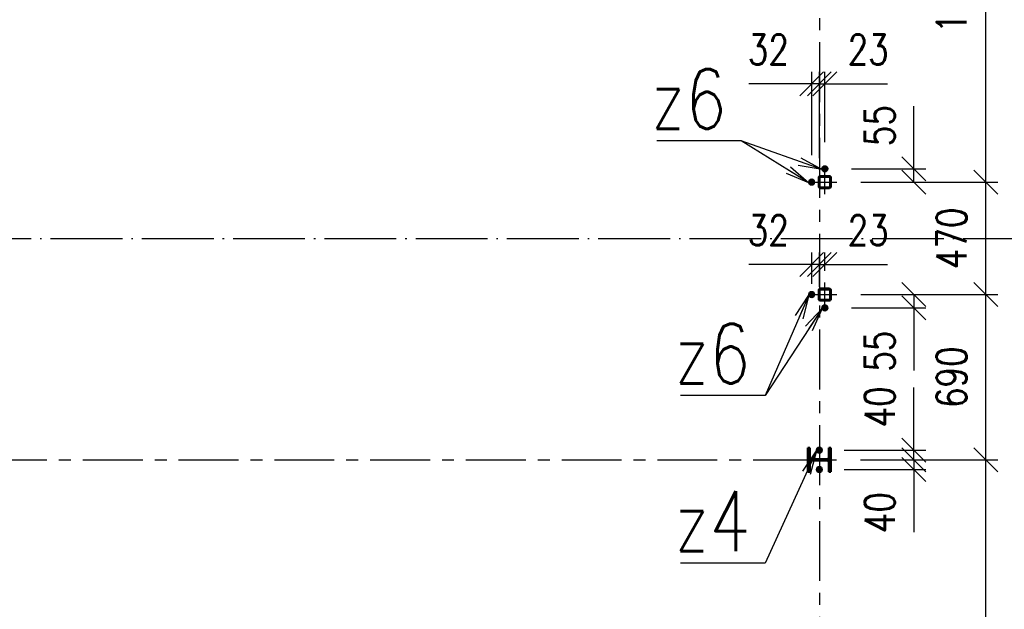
# Paper-space layout 'Layout1' of a CAD drawing. Extents: x -2 to 935, y -36 to 422.
# Tile 18 of 63: x 166 to 248, y 288 to 337. Entities that reach past the tile are written whole.
import ezdxf

# ---------------------------------------------------------------- set-up
doc = ezdxf.new("R2010")
doc.units = 0
for name, pattern in [('ACAD_ISO02W100', [15, 12, -3]), ('ACAD_ISO04W100', [30.5, 24, -3, 0.5, -3]), ('HP_01_CER_B', [8, 5, -1, 1, -1])]:
    doc.linetypes.add(name, pattern=pattern)
doc.layers.get('0').update_dxf_attribs({"linetype": 'CONTINUOUS'})
doc.layers.get('DEFPOINTS').update_dxf_attribs({"color": 132, "linetype": 'CONTINUOUS'})
for name, color, linetype, lineweight in [('SS_KOTVY', 2, 'CONTINUOUS', 35), ('SS_KOTY', 3, 'CONTINUOUS', 25), ('SS_OSY_025', 7, 'HP_01_CER_B', 25), ('SS_POPIS_PROFILU', 13, 'CONTINUOUS', 25), ('SS_SLOUPY', 143, 'CONTINUOUS', 50), ('SS_SRAFY', 8, 'CONTINUOUS', 18), ('SS_ZTUŽENÍ', 81, 'CONTINUOUS', 50)]:
    doc.layers.add(name, color=color, linetype=linetype, lineweight=lineweight)
doc.styles.add('ROMANS', font='romans.shx', dxfattribs={"width": 0.8})
doc.styles.add('romans.shx', font='romans.shx', dxfattribs={"height": 5})
doc.dimstyles.new('A-1_(2.5)_50AS', dxfattribs={"dimtxt": 2.5, "dimasz": 2, "dimexe": 1, "dimexo": 2, "dimgap": 0, "dimtad": 0, "dimdec": 1, "dimlfac": 50, "dimrnd": 1, "dimtxsty": 'ROMANS', "dimblk1": 'OBLIQUE', "dimblk2": 'OBLIQUE', "dimsah": 1, "dimcen": 2, "dimclrd": 256, "dimclre": 256, "dimclrt": 256, "dimadec": 1, "dimazin": 2, "dimtfac": 0.714286, "dimtdec": 1, "dimtmove": 0, "dimatfit": 3, "dimldrblk": 'OPEN', "dimfxl": 1, "dimtvp": 1.142857, "dimtfill": 1, "dimtolj": 1, "dimlwd": -1, "dimlwe": -1, "dimarcsym": 0})
pattern_1 = [(45, (134.72772, 245.660837), (-0.04490128, 0.04490128), [])]

# ---------------------------------------------------------------- blocks, each defined once
blk = doc.blocks.new('0KRIZ(Z)')
at = {"color": 0, "linetype": 'ByBlock', "ltscale": 0.5}
for p, q in [((0, -0.5), (0, 0.5)), ((-0.5, 0), (0.5, 0)), ((0, 0), (0, 0, 1))]:
    blk.add_line(p, q, dxfattribs=at)
blk = doc.blocks.new('_Oblique')
at = {"color": 0, "linetype": 'ByBlock', "lineweight": -2}
blk.add_line((-0.5, -0.5), (0.5, 0.5), dxfattribs=at)
blk = doc.blocks.new('*D56')
at = {"layer": 'DEFPOINTS', "color": 0, "transparency": 16777216}
for p in [(233.008, 301.361, 0.65), (240.833, 301.361), (234.374, 300.561)]:
    blk.add_point(p, dxfattribs=at)
at = {"layer": 'SS_KOTY', "transparency": 16777216}
for p, q in [((240.833, 301.361), (240.833, 306.599)), ((235.008, 301.361), (241.833, 301.361)), ((240.833, 300.561), (240.833, 301.361)), ((236.374, 300.561), (241.833, 300.561))]:
    blk.add_line(p, q, dxfattribs=at)
at = {"layer": 'SS_KOTY', "transparency": 16777216, "xscale": 2, "yscale": 2, "zscale": 2}
for p, rotation in [((240.833, 301.361), 90), ((240.833, 300.561), 270)]:
    blk.add_blockref('_Oblique', p, dxfattribs=dict(at, rotation=rotation))
at = {"layer": 'SS_KOTY', "transparency": 16777216, "insert": (237.976, 304.98), "char_height": 2.5, "attachment_point": 5, "rotation": 90, "style": 'ROMANS', "bg_fill": 3, "box_fill_scale": 1.1, "bg_fill_color": 256, "bg_fill_true_color": 13158600, "bg_fill_transparency": 0}
blk.add_mtext('\\A1;40', dxfattribs=at)
blk = doc.blocks.new('_OPEN')
at = {"color": 0, "linetype": 'ByBlock'}
for p, q in [((-1, 0.167), (0, 0)), ((0, 0), (-1, -0.167)), ((0, 0), (-1, 0))]:
    blk.add_line(p, q, dxfattribs=at)
blk = doc.blocks.new('*D55')
at = {"layer": 'DEFPOINTS', "color": 0, "transparency": 16777216}
for p in [(234.374, 300.561), (233.008, 299.761, 0.8), (240.833, 299.761)]:
    blk.add_point(p, dxfattribs=at)
at = {"layer": 'SS_KOTY', "transparency": 16777216}
for p, q in [((236.374, 300.561), (241.833, 300.561)), ((240.833, 300.561), (240.833, 299.761)), ((235.008, 299.761), (241.833, 299.761)), ((240.833, 299.761), (240.833, 294.523))]:
    blk.add_line(p, q, dxfattribs=at)
at = {"layer": 'SS_KOTY', "transparency": 16777216, "xscale": 2, "yscale": 2, "zscale": 2}
for p, rotation in [((240.833, 300.561), 90), ((240.833, 299.761), 270)]:
    blk.add_blockref('_Oblique', p, dxfattribs=dict(at, rotation=rotation))
at = {"layer": 'SS_KOTY', "transparency": 16777216, "insert": (237.976, 296.142), "char_height": 2.5, "attachment_point": 5, "rotation": 90, "style": 'ROMANS', "bg_fill": 3, "box_fill_scale": 1.1, "bg_fill_color": 256, "bg_fill_true_color": 13158600, "bg_fill_transparency": 0}
blk.add_mtext('\\A1;40', dxfattribs=at)
blk = doc.blocks.new('*D59')
at = {"layer": 'DEFPOINTS', "color": 0, "transparency": 16777216}
for p in [(234.388, 314.361), (233.628, 313.261, 0.55), (240.833, 313.261)]:
    blk.add_point(p, dxfattribs=at)
at = {"layer": 'SS_KOTY', "transparency": 16777216}
for p, q in [((236.388, 314.361), (241.833, 314.361)), ((240.833, 314.361), (240.833, 313.261)), ((235.628, 313.261), (241.833, 313.261)), ((240.833, 313.261), (240.833, 308.023))]:
    blk.add_line(p, q, dxfattribs=at)
at = {"layer": 'SS_KOTY', "transparency": 16777216, "xscale": 2, "yscale": 2, "zscale": 2}
for p, rotation in [((240.833, 314.361), 90), ((240.833, 313.261), 270)]:
    blk.add_blockref('_Oblique', p, dxfattribs=dict(at, rotation=rotation))
at = {"layer": 'SS_KOTY', "transparency": 16777216, "insert": (237.976, 309.642), "char_height": 2.5, "attachment_point": 5, "rotation": 90, "style": 'ROMANS', "bg_fill": 3, "box_fill_scale": 1.1, "bg_fill_color": 256, "bg_fill_true_color": 13158600, "bg_fill_transparency": 0}
blk.add_mtext('\\A1;55', dxfattribs=at)
blk = doc.blocks.new('*D60')
at = {"layer": 'DEFPOINTS', "color": 0, "transparency": 16777216}
for p in [(233.628, 324.861, 0.7), (240.833, 324.861), (234.388, 323.761)]:
    blk.add_point(p, dxfattribs=at)
at = {"layer": 'SS_KOTY', "transparency": 16777216}
for p, q in [((240.833, 324.861), (240.833, 330.099)), ((235.628, 324.861), (241.833, 324.861)), ((240.833, 323.761), (240.833, 324.861)), ((236.388, 323.761), (241.833, 323.761))]:
    blk.add_line(p, q, dxfattribs=at)
at = {"layer": 'SS_KOTY', "transparency": 16777216, "xscale": 2, "yscale": 2, "zscale": 2}
for p, rotation in [((240.833, 324.861), 90), ((240.833, 323.761), 270)]:
    blk.add_blockref('_Oblique', p, dxfattribs=dict(at, rotation=rotation))
at = {"layer": 'SS_KOTY', "transparency": 16777216, "insert": (237.976, 328.48), "char_height": 2.5, "attachment_point": 5, "rotation": 90, "style": 'ROMANS', "bg_fill": 3, "box_fill_scale": 1.1, "bg_fill_color": 256, "bg_fill_true_color": 13158600, "bg_fill_transparency": 0}
blk.add_mtext('\\A1;55', dxfattribs=at)
blk = doc.blocks.new('*D61')
at = {"layer": 'DEFPOINTS', "color": 0, "transparency": 16777216}
for p in [(234.374, 300.561), (246.833, 300.561), (234.534, 245.661)]:
    blk.add_point(p, dxfattribs=at)
at = {"layer": 'SS_KOTY', "transparency": 16777216}
for p, q in [((236.374, 300.561), (247.833, 300.561)), ((246.833, 245.661), (246.833, 300.561)), ((236.534, 245.661), (247.833, 245.661))]:
    blk.add_line(p, q, dxfattribs=at)
at = {"layer": 'SS_KOTY', "transparency": 16777216, "xscale": 2, "yscale": 2, "zscale": 2}
for p, rotation in [((246.833, 300.561), 90), ((246.833, 245.661), 270)]:
    blk.add_blockref('_Oblique', p, dxfattribs=dict(at, rotation=rotation))
at = {"layer": 'SS_KOTY', "transparency": 16777216, "insert": (243.976, 273.111), "char_height": 2.5, "attachment_point": 5, "rotation": 90, "style": 'ROMANS', "bg_fill": 3, "box_fill_scale": 1.1, "bg_fill_color": 256, "bg_fill_true_color": 13158600, "bg_fill_transparency": 0}
blk.add_mtext('\\A1;2745', dxfattribs=at)
blk = doc.blocks.new('*D62')
at = {"layer": 'DEFPOINTS', "color": 0, "transparency": 16777216}
for p in [(234.388, 314.361), (246.833, 314.361), (234.374, 300.561)]:
    blk.add_point(p, dxfattribs=at)
at = {"layer": 'SS_KOTY', "transparency": 16777216}
for p, q in [((236.388, 314.361), (247.833, 314.361)), ((246.833, 300.561), (246.833, 314.361)), ((236.374, 300.561), (247.833, 300.561))]:
    blk.add_line(p, q, dxfattribs=at)
at = {"layer": 'SS_KOTY', "transparency": 16777216, "xscale": 2, "yscale": 2, "zscale": 2}
for p, rotation in [((246.833, 314.361), 90), ((246.833, 300.561), 270)]:
    blk.add_blockref('_Oblique', p, dxfattribs=dict(at, rotation=rotation))
at = {"layer": 'SS_KOTY', "transparency": 16777216, "insert": (243.976, 307.461), "char_height": 2.5, "attachment_point": 5, "rotation": 90, "style": 'ROMANS', "bg_fill": 3, "box_fill_scale": 1.1, "bg_fill_color": 256, "bg_fill_true_color": 13158600, "bg_fill_transparency": 0}
blk.add_mtext('\\A1;690', dxfattribs=at)
blk = doc.blocks.new('*D63')
at = {"layer": 'DEFPOINTS', "color": 0, "transparency": 16777216}
for p in [(234.388, 323.761), (246.833, 323.761), (234.388, 314.361)]:
    blk.add_point(p, dxfattribs=at)
at = {"layer": 'SS_KOTY', "transparency": 16777216}
for p, q in [((236.388, 323.761), (247.833, 323.761)), ((246.833, 314.361), (246.833, 323.761)), ((236.388, 314.361), (247.833, 314.361))]:
    blk.add_line(p, q, dxfattribs=at)
at = {"layer": 'SS_KOTY', "transparency": 16777216, "xscale": 2, "yscale": 2, "zscale": 2}
for p, rotation in [((246.833, 323.761), 90), ((246.833, 314.361), 270)]:
    blk.add_blockref('_Oblique', p, dxfattribs=dict(at, rotation=rotation))
at = {"layer": 'SS_KOTY', "transparency": 16777216, "insert": (243.976, 319.061), "char_height": 2.5, "attachment_point": 5, "rotation": 90, "style": 'ROMANS', "bg_fill": 3, "box_fill_scale": 1.1, "bg_fill_color": 256, "bg_fill_true_color": 13158600, "bg_fill_transparency": 0}
blk.add_mtext('\\A1;470', dxfattribs=at)
blk = doc.blocks.new('*D64')
at = {"layer": 'DEFPOINTS', "color": 0, "transparency": 16777216}
for p in [(234.374, 355.461), (246.833, 355.461), (234.388, 323.761)]:
    blk.add_point(p, dxfattribs=at)
at = {"layer": 'SS_KOTY', "transparency": 16777216}
for p, q in [((236.374, 355.461), (247.833, 355.461)), ((246.833, 323.761), (246.833, 355.461)), ((236.388, 323.761), (247.833, 323.761))]:
    blk.add_line(p, q, dxfattribs=at)
at = {"layer": 'SS_KOTY', "transparency": 16777216, "xscale": 2, "yscale": 2, "zscale": 2}
for p, rotation in [((246.833, 355.461), 90), ((246.833, 323.761), 270)]:
    blk.add_blockref('_Oblique', p, dxfattribs=dict(at, rotation=rotation))
at = {"layer": 'SS_KOTY', "transparency": 16777216, "insert": (243.976, 339.611), "char_height": 2.5, "attachment_point": 5, "rotation": 90, "style": 'ROMANS', "bg_fill": 3, "box_fill_scale": 1.1, "bg_fill_color": 256, "bg_fill_true_color": 13158600, "bg_fill_transparency": 0}
blk.add_mtext('\\A1;1585', dxfattribs=at)
blk = doc.blocks.new('*D82')
at = {"layer": 'DEFPOINTS', "color": 0, "transparency": 16777216}
for p in [(233.388, 331.978), (233.388, 325.101, 0.55), (232.928, 323.761, -1)]:
    blk.add_point(p, dxfattribs=at)
at = {"layer": 'SS_KOTY', "transparency": 16777216}
for p, q in [((232.928, 325.761), (232.928, 332.978)), ((233.388, 327.101), (233.388, 332.978)), ((232.928, 331.978), (233.388, 331.978)), ((233.388, 331.978), (238.626, 331.978))]:
    blk.add_line(p, q, dxfattribs=at)
at = {"layer": 'SS_KOTY', "transparency": 16777216, "xscale": 2, "yscale": 2, "zscale": 2, "rotation": 180}
blk.add_blockref('_Oblique', (232.928, 331.978), dxfattribs=at)
at = {"layer": 'SS_KOTY', "transparency": 16777216, "xscale": 2, "yscale": 2, "zscale": 2}
blk.add_blockref('_Oblique', (233.388, 331.978), dxfattribs=at)
at = {"layer": 'SS_KOTY', "transparency": 16777216, "insert": (237.007, 334.835), "char_height": 2.5, "attachment_point": 5, "style": 'ROMANS', "bg_fill": 3, "box_fill_scale": 1.1, "bg_fill_color": 256, "bg_fill_true_color": 13158600, "bg_fill_transparency": 0}
blk.add_mtext('\\A1;23', dxfattribs=at)
blk = doc.blocks.new('*D83')
at = {"layer": 'DEFPOINTS', "color": 0, "transparency": 16777216}
for p in [(232.288, 331.978), (232.288, 324.001, 0.7), (232.928, 323.761, -1)]:
    blk.add_point(p, dxfattribs=at)
at = {"layer": 'SS_KOTY', "transparency": 16777216}
for p, q in [((232.288, 326.001), (232.288, 332.978)), ((232.928, 325.761), (232.928, 332.978)), ((232.288, 331.978), (227.05, 331.978)), ((232.928, 331.978), (232.288, 331.978))]:
    blk.add_line(p, q, dxfattribs=at)
at = {"layer": 'SS_KOTY', "transparency": 16777216, "xscale": 2, "yscale": 2, "zscale": 2, "rotation": 180}
blk.add_blockref('_Oblique', (232.288, 331.978), dxfattribs=at)
at = {"layer": 'SS_KOTY', "transparency": 16777216, "xscale": 2, "yscale": 2, "zscale": 2}
blk.add_blockref('_Oblique', (232.928, 331.978), dxfattribs=at)
at = {"layer": 'SS_KOTY', "transparency": 16777216, "insert": (228.669, 334.835), "char_height": 2.5, "attachment_point": 5, "style": 'ROMANS', "bg_fill": 3, "box_fill_scale": 1.1, "bg_fill_color": 256, "bg_fill_true_color": 13158600, "bg_fill_transparency": 0}
blk.add_mtext('\\A1;32', dxfattribs=at)
blk = doc.blocks.new('*D84')
at = {"layer": 'DEFPOINTS', "color": 0, "transparency": 16777216}
for p in [(233.388, 316.881), (233.388, 314.361, 0.55), (232.928, 313.021, -1)]:
    blk.add_point(p, dxfattribs=at)
at = {"layer": 'SS_KOTY', "transparency": 16777216}
for p, q in [((232.928, 315.021), (232.928, 317.881)), ((233.388, 316.361), (233.388, 317.881)), ((232.928, 316.881), (233.388, 316.881)), ((233.388, 316.881), (238.626, 316.881))]:
    blk.add_line(p, q, dxfattribs=at)
at = {"layer": 'SS_KOTY', "transparency": 16777216, "xscale": 2, "yscale": 2, "zscale": 2, "rotation": 180}
blk.add_blockref('_Oblique', (232.928, 316.881), dxfattribs=at)
at = {"layer": 'SS_KOTY', "transparency": 16777216, "xscale": 2, "yscale": 2, "zscale": 2}
blk.add_blockref('_Oblique', (233.388, 316.881), dxfattribs=at)
at = {"layer": 'SS_KOTY', "transparency": 16777216, "insert": (237.007, 319.738), "char_height": 2.5, "attachment_point": 5, "style": 'ROMANS', "bg_fill": 3, "box_fill_scale": 1.1, "bg_fill_color": 256, "bg_fill_true_color": 13158600, "bg_fill_transparency": 0}
blk.add_mtext('\\A1;23', dxfattribs=at)
blk = doc.blocks.new('*D85')
at = {"layer": 'DEFPOINTS', "color": 0, "transparency": 16777216}
for p in [(232.288, 316.881), (232.288, 313.261, 0.7), (232.928, 313.021, -1)]:
    blk.add_point(p, dxfattribs=at)
at = {"layer": 'SS_KOTY', "transparency": 16777216}
for p, q in [((232.288, 315.261), (232.288, 317.881)), ((232.928, 315.021), (232.928, 317.881)), ((232.288, 316.881), (227.05, 316.881)), ((232.928, 316.881), (232.288, 316.881))]:
    blk.add_line(p, q, dxfattribs=at)
at = {"layer": 'SS_KOTY', "transparency": 16777216, "xscale": 2, "yscale": 2, "zscale": 2, "rotation": 180}
blk.add_blockref('_Oblique', (232.288, 316.881), dxfattribs=at)
at = {"layer": 'SS_KOTY', "transparency": 16777216, "xscale": 2, "yscale": 2, "zscale": 2}
blk.add_blockref('_Oblique', (232.928, 316.881), dxfattribs=at)
at = {"layer": 'SS_KOTY', "transparency": 16777216, "insert": (228.669, 319.738), "char_height": 2.5, "attachment_point": 5, "style": 'ROMANS', "bg_fill": 3, "box_fill_scale": 1.1, "bg_fill_color": 256, "bg_fill_true_color": 13158600, "bg_fill_transparency": 0}
blk.add_mtext('\\A1;32', dxfattribs=at)

psp = doc.layouts.get("Layout1")

# ---------------------------------------------------------------- linework, layer by layer
at = {"layer": 'SS_OSY_025'}
for p, q in [((232.9277, 359.4492, -1), (232.9277, 242.8839, -1)), ((131.4048, 300.5608), (234.3736, 300.5608))]:
    psp.add_line(p, q, dxfattribs=at)
at = {"layer": 'SS_SLOUPY', "color": 1, "linetype": 'Continuous', "ltscale": 0.25}
for p, q in [((232.1277, 301.5608), (231.9677, 301.5608)), ((231.9677, 301.5608), (231.9677, 299.5608)), ((232.1277, 300.8508), (232.1277, 301.5608)), ((232.1277, 299.5608), (232.1277, 300.2708)), ((231.9677, 299.5608), (232.1277, 299.5608))]:
    psp.add_line(p, q, dxfattribs=at)
at = {"layer": 'SS_SLOUPY', "color": 1, "linetype": 'Continuous', "ltscale": 0.25, "extrusion": (2.36848e-15, 9.81055e-16, -1)}
psp.add_arc((-232.3677, 300.8508), 0.24, 270, 0, dxfattribs=at)
at = {"layer": 'SS_SLOUPY', "color": 1, "linetype": 'Continuous', "ltscale": 0.25, "extrusion": (2.36848e-15, -9.81055e-16, -1)}
psp.add_arc((-232.3677, 300.2708), 0.24, 0, 90, dxfattribs=at)

# ---------------------------------------------------------------- block references
at = {"layer": 'SS_OSY_025', "xscale": 2, "yscale": 2, "zscale": 2}
for p in [(233.3877, 323.7608), (233.3877, 314.3608)]:
    psp.add_blockref('0KRIZ(Z)', p, dxfattribs=at)

# ---------------------------------------------------------------- texts
at = {"layer": 'SS_POPIS_PROFILU', "color": 4, "style": 'romans.shx', "width": 0.8}
for s, p in [('z6', (218.8287, 328.204)), ('z6', (218.8287, 328.204)), ('z6', (220.8188, 306.9292)), ('z6', (220.8188, 306.9292)), ('z4', (220.8188, 292.9375))]:
    psp.add_text(s, height=5, dxfattribs=at).set_placement(p)

# ---------------------------------------------------------------- next in the draw order: dimensions: what is measured, and where the dimension line sits
at = {"layer": 'SS_KOTY'}
for base, p1, p2, picture, middle in [((240.8331, 324.8608), (234.3877, 323.7608), (233.6277, 324.8608, 0.7), '*D60', (237.9759, 328.4799)), ((240.8331, 313.2608), (234.3877, 314.3608), (233.6277, 313.2608, 0.55), '*D59', (237.9759, 309.6418)), ((240.8331, 301.3608), (234.3736, 300.5608), (233.0077, 301.3608, 0.65), '*D56', (237.9759, 304.9799))]:
    dim = psp.add_linear_dim(base=base, p1=p1, p2=p2, angle=90, dimstyle='A-1_(2.5)_50AS', dxfattribs=at)
    dim.commit()
    dim.dimension.update_dxf_attribs({"geometry": picture, "text_midpoint": middle})

# ---------------------------------------------------------------- next in the draw order: linework, layer by layer
at = {"layer": 'SS_ZTUŽENÍ', "color": 1, "linetype": 'Continuous', "ltscale": 0.25}
for p, q in [((233.7677, 323.3208), (233.0077, 323.3208)), ((233.7677, 323.2608), (233.0077, 323.2608))]:
    psp.add_line(p, q, dxfattribs=at)

# ---------------------------------------------------------------- next in the draw order: dimensions: what is measured, and where the dimension line sits
at = {"layer": 'SS_KOTY'}
dim = psp.add_linear_dim(base=(240.8331, 299.7608), p1=(234.3736, 300.5608), p2=(233.0077, 299.7608, 0.8), angle=90, dimstyle='A-1_(2.5)_50AS', dxfattribs=at)
dim.commit()
dim.dimension.update_dxf_attribs({"geometry": '*D55', "text_midpoint": (237.9759, 296.1418)})

# ---------------------------------------------------------------- next in the draw order: hatches: boundary and pattern name
at = {"layer": 'SS_SRAFY'}
h = psp.add_hatch(dxfattribs=at)
h.set_pattern_fill('ANSI31', color=5, scale=0.02, style=0)
h.set_pattern_definition(pattern_1)
h.paths.add_polyline_path([(232.1277, 301.5608), (231.9677, 301.5608), (231.9677, 299.5608), (232.1277, 299.5608), (232.1277, 300.2708, -0.4142136), (232.3677, 300.5108), (233.4877, 300.5108, -0.4142136), (233.7277, 300.2708), (233.7277, 299.5608), (233.8877, 299.5608), (233.8877, 301.5608), (233.7277, 301.5608), (233.7277, 300.8508, -0.4142136), (233.4877, 300.6108), (232.3677, 300.6108, -0.4142136), (232.1277, 300.8508)], flags=0)

# ---------------------------------------------------------------- next in the draw order: linework, layer by layer
at = {"layer": 'SS_KOTVY', "color": 7, "linetype": 'ACAD_ISO04W100', "ltscale": 0.25}
for p, q in [((232.6877, 301.3608), (233.1677, 301.3608)), ((232.8077, 301.3608), (233.0477, 301.3608)), ((232.9277, 301.6008), (232.9277, 301.1208)), ((232.9277, 301.4808), (232.9277, 301.2408)), ((232.9277, 301.3608), (232.9277, 301.3608)), ((232.6877, 299.7608), (233.1677, 299.7608)), ((232.8077, 299.7608), (233.0477, 299.7608)), ((232.9277, 300.0008), (232.9277, 299.5208)), ((232.9277, 299.8808), (232.9277, 299.6408)), ((232.9277, 299.7608), (232.9277, 299.7608))]:
    psp.add_line(p, q, dxfattribs=at)
at = {"layer": 'SS_KOTVY', "color": 1, "linetype": 'Continuous', "ltscale": 0.25}
for p, q in [((232.8182, 301.5505), (232.7087, 301.3608)), ((232.7087, 301.3608), (232.8182, 301.1712)), ((233.0372, 301.5505), (232.8182, 301.5505)), ((232.8182, 301.1712), (233.0372, 301.1712)), ((233.1467, 301.3608), (233.0372, 301.5505)), ((233.0372, 301.1712), (233.1467, 301.3608)), ((232.8182, 299.9505), (232.7087, 299.7608)), ((232.7087, 299.7608), (232.8182, 299.5712)), ((233.0372, 299.9505), (232.8182, 299.9505)), ((232.8182, 299.5712), (233.0372, 299.5712)), ((233.1467, 299.7608), (233.0372, 299.9505)), ((233.0372, 299.5712), (233.1467, 299.7608))]:
    psp.add_line(p, q, dxfattribs=at)
for centre, radius in [((232.9277, 301.3608), 0.24), ((232.9277, 301.3608), 0.12), ((232.9277, 299.7608), 0.24), ((232.9277, 299.7608), 0.12)]:
    psp.add_circle(centre, radius, dxfattribs=at)
at = {"layer": 'SS_POPIS_PROFILU', "color": 0, "linetype": 'ByBlock'}
for p, q in [((231.5565, 299.6257), (232.6946, 301.3037)), ((232.6946, 301.3037), (231.8593, 299.4865)), ((232.6946, 301.3037), (232.1622, 299.3473))]:
    psp.add_line(p, q, dxfattribs=at)
at = {"layer": 'SS_POPIS_PROFILU', "color": 13}
psp.add_lwpolyline([(232.6946, 301.3037), (228.3894, 291.9375), (221.3418, 291.9375)], dxfattribs=at)
at = {"layer": 'SS_SLOUPY', "color": 1, "linetype": 'Continuous', "ltscale": 0.25}
for p, q in [((233.8877, 301.5608), (233.7277, 301.5608)), ((233.7277, 301.5608), (233.7277, 300.8508)), ((233.8877, 301.5608), (233.8877, 299.5608)), ((233.4877, 300.6108), (232.3677, 300.6108)), ((232.3677, 300.5108), (233.4877, 300.5108)), ((233.7277, 300.2708), (233.7277, 299.5608)), ((233.7277, 299.5608), (233.8877, 299.5608))]:
    psp.add_line(p, q, dxfattribs=at)
at = {"layer": 'SS_SLOUPY', "color": 7, "linetype": 'ACAD_ISO04W100', "ltscale": 0.25}
psp.add_line((232.9277, 300.5608), (232.9277, 300.5608), dxfattribs=at)
at = {"layer": 'SS_SLOUPY', "color": 3, "linetype": 'ACAD_ISO02W100', "ltscale": 0.25}
for centre in [(232.9277, 301.3608), (232.9277, 299.7608)]:
    psp.add_circle(centre, 0.14, dxfattribs=at)
at = {"layer": 'SS_SLOUPY', "color": 1, "linetype": 'Continuous', "ltscale": 0.25, "extrusion": (-9.81055e-16, 2.36848e-15, -1)}
psp.add_arc((-233.4877, 300.8508), 0.24, 180, 270, dxfattribs=at)
at = {"layer": 'SS_SLOUPY', "color": 1, "linetype": 'Continuous', "ltscale": 0.25, "extrusion": (-9.81055e-16, -2.36848e-15, -1)}
psp.add_arc((-233.4877, 300.2708), 0.24, 90, 180, dxfattribs=at)

# ---------------------------------------------------------------- next in the draw order: dimensions: what is measured, and where the dimension line sits
at = {"layer": 'SS_KOTY'}
dim = psp.add_linear_dim(base=(246.8331, 300.5608), p1=(234.5336, 245.6608), p2=(234.3736, 300.5608), angle=90, dimstyle='A-1_(2.5)_50AS', dxfattribs=at)
dim.commit()
dim.dimension.update_dxf_attribs({"geometry": '*D61', "text_midpoint": (243.9759, 273.1108)})

# ---------------------------------------------------------------- next in the draw order: dimensions: what is measured, and where the dimension line sits
dim = psp.add_linear_dim(base=(246.8331, 314.3608), p1=(234.3736, 300.5608), p2=(234.3877, 314.3608), angle=90, dimstyle='A-1_(2.5)_50AS', override={"dimtmove": 1}, dxfattribs=at)
dim.commit()
dim.dimension.update_dxf_attribs({"geometry": '*D62', "text_midpoint": (243.9759, 307.4608)})

# ---------------------------------------------------------------- next in the draw order: dimensions: what is measured, and where the dimension line sits
dim = psp.add_linear_dim(base=(246.8331, 323.7608), p1=(234.3877, 314.3608), p2=(234.3877, 323.7608), angle=90, dimstyle='A-1_(2.5)_50AS', override={"dimtmove": 1}, dxfattribs=at)
dim.commit()
dim.dimension.update_dxf_attribs({"geometry": '*D63', "text_midpoint": (243.9759, 319.0608)})

# ---------------------------------------------------------------- next in the draw order: linework, layer by layer
at = {"layer": 'SS_OSY_025', "linetype": 'ACAD_ISO04W100', "ltscale": 0.25}
for p, q in [((246.2661, 319.0608), (246.2651, 319.0608)), ((246.2651, 319.0608), (251.2651, 319.0608))]:
    psp.add_line(p, q, dxfattribs=at)

# ---------------------------------------------------------------- next in the draw order: dimensions: what is measured, and where the dimension line sits
at = {"layer": 'SS_KOTY'}
dim = psp.add_linear_dim(base=(246.8331, 355.4608), p1=(234.3877, 323.7608), p2=(234.3736, 355.4608), angle=90, dimstyle='A-1_(2.5)_50AS', override={"dimtmove": 1}, dxfattribs=at)
dim.commit()
dim.dimension.update_dxf_attribs({"geometry": '*D64', "text_midpoint": (243.9759, 339.6108)})
dim = psp.add_linear_dim(base=(233.3877, 316.8808, -0.55), p1=(232.9277, 313.0208, -1.55), p2=(233.3877, 314.3608), dimstyle='A-1_(2.5)_50AS', dxfattribs=at)
dim.commit()
dim.dimension.update_dxf_attribs({"geometry": '*D84', "text_midpoint": (237.0068, 319.7379, -0.55)})

# ---------------------------------------------------------------- next in the draw order: dimensions: what is measured, and where the dimension line sits
for base, p1, p2, picture, middle in [((233.3877, 331.9782), (232.9277, 323.7608, -1), (233.3877, 325.1008, 0.55), '*D82', (237.0068, 334.8354)), ((232.2877, 316.8808, -0.55), (232.9277, 313.0208, -1.55), (232.2877, 313.2608, 0.15), '*D85', (228.6687, 319.7379, -0.55))]:
    dim = psp.add_linear_dim(base=base, p1=p1, p2=p2, dimstyle='A-1_(2.5)_50AS', dxfattribs=at)
    dim.commit()
    dim.dimension.update_dxf_attribs({"geometry": picture, "text_midpoint": middle})

# ---------------------------------------------------------------- next in the draw order: hatches: boundary and pattern name
at = {"layer": 'SS_SRAFY'}
h = psp.add_hatch(dxfattribs=at)
h.set_pattern_fill('ANSI31', color=5, scale=0.02, style=0)
h.set_pattern_definition(pattern_1)
h.paths.add_polyline_path([(233.7677, 314.8608), (233.0077, 314.8608, 0.4142136), (232.8877, 314.7408), (232.8877, 313.9808, 0.4142136), (233.0077, 313.8608), (233.7677, 313.8608, 0.4142136), (233.8877, 313.9808), (233.8877, 314.7408, 0.4142136)], flags=0)
h.paths.add_polyline_path([(233.8277, 314.7408), (233.8277, 313.9808, -0.4142136), (233.7677, 313.9208), (233.0077, 313.9208, -0.4142136), (232.9477, 313.9808), (232.9477, 314.7408, -0.4142136), (233.0077, 314.8008), (233.7677, 314.8008, -0.4142136)], flags=0)

# ---------------------------------------------------------------- next in the draw order: linework, layer by layer
at = {"layer": 'SS_KOTVY', "color": 7, "linetype": 'ACAD_ISO04W100', "ltscale": 0.25}
for p, q in [((232.0477, 314.3608), (232.5277, 314.3608)), ((232.1677, 314.3608), (232.4077, 314.3608)), ((232.2877, 314.6008), (232.2877, 314.1208)), ((232.2877, 314.4808), (232.2877, 314.2408)), ((232.2877, 314.3608), (232.2877, 314.3608)), ((233.3877, 313.5008), (233.3877, 313.0208)), ((233.1477, 313.2608), (233.6277, 313.2608)), ((233.2677, 313.2608), (233.5077, 313.2608)), ((233.3877, 313.3808), (233.3877, 313.1408)), ((233.3877, 313.2608), (233.3877, 313.2608))]:
    psp.add_line(p, q, dxfattribs=at)
at = {"layer": 'SS_KOTVY', "color": 1, "linetype": 'Continuous', "ltscale": 0.25}
for p, q in [((232.1782, 314.5505), (232.0687, 314.3608)), ((232.0687, 314.3608), (232.1782, 314.1712)), ((232.3972, 314.5505), (232.1782, 314.5505)), ((232.5067, 314.3608), (232.3972, 314.5505)), ((232.3972, 314.1712), (232.5067, 314.3608)), ((232.1782, 314.1712), (232.3972, 314.1712)), ((233.2782, 313.4505), (233.1687, 313.2608)), ((233.4972, 313.4505), (233.2782, 313.4505)), ((233.6067, 313.2608), (233.4972, 313.4505)), ((233.1687, 313.2608), (233.2782, 313.0712)), ((233.2782, 313.0712), (233.4972, 313.0712)), ((233.4972, 313.0712), (233.6067, 313.2608))]:
    psp.add_line(p, q, dxfattribs=at)
for centre, radius in [((232.2877, 314.3608), 0.24), ((232.2877, 314.3608), 0.12), ((233.3877, 313.2608), 0.24), ((233.3877, 313.2608), 0.12)]:
    psp.add_circle(centre, radius, dxfattribs=at)
at = {"layer": 'SS_OSY_025', "linetype": 'ACAD_ISO04W100', "ltscale": 0.25}
psp.add_line((115.3306, 319.0608), (246.2661, 319.0608), dxfattribs=at)
at = {"layer": 'SS_POPIS_PROFILU', "color": 0, "linetype": 'ByBlock'}
for p, q in [((230.9474, 312.6052), (232.0546, 314.3037)), ((232.0546, 314.3037), (231.2527, 312.4715)), ((232.0546, 314.3037), (231.5581, 312.3379)), ((231.7799, 311.7134), (233.1546, 313.2037)), ((233.1546, 313.2037), (232.0587, 311.5307)), ((233.1546, 313.2037), (232.3375, 311.348))]:
    psp.add_line(p, q, dxfattribs=at)
at = {"layer": 'SS_POPIS_PROFILU', "color": 13}
for points in [[(232.0546, 314.3037), (228.3894, 305.9292), (221.3418, 305.9292)], [(233.1546, 313.2037), (228.3894, 305.9292), (221.3418, 305.9292)]]:
    psp.add_lwpolyline(points, dxfattribs=at)
at = {"layer": 'SS_ZTUŽENÍ', "color": 1, "linetype": 'Continuous', "ltscale": 0.25}
for p, q in [((232.8877, 314.7408), (232.8877, 313.9808)), ((232.9477, 313.9808), (232.9477, 314.7408)), ((233.0077, 314.8608), (233.7677, 314.8608)), ((233.0077, 314.8008), (233.7677, 314.8008)), ((233.8277, 314.7408), (233.8277, 313.9808)), ((233.8877, 314.7408), (233.8877, 313.9808)), ((233.7677, 313.9208), (233.0077, 313.9208)), ((233.0077, 313.8608), (233.7677, 313.8608))]:
    psp.add_line(p, q, dxfattribs=at)
at = {"layer": 'SS_ZTUŽENÍ', "color": 7, "linetype": 'ACAD_ISO04W100', "ltscale": 0.25}
psp.add_line((233.3877, 314.3608), (233.3877, 314.3608), dxfattribs=at)
at = {"layer": 'SS_ZTUŽENÍ', "color": 3, "linetype": 'ACAD_ISO02W100', "ltscale": 0.25}
for centre in [(232.2877, 314.3608), (233.3877, 313.2608)]:
    psp.add_circle(centre, 0.14, dxfattribs=at)
at = {"layer": 'SS_ZTUŽENÍ', "color": 1, "linetype": 'Continuous', "ltscale": 0.25}
for centre, start, end in [((233.0077, 314.7408), 90, 180), ((233.7677, 314.7408), 0, 90), ((233.0077, 313.9808), 180, 270), ((233.7677, 313.9808), 270, 0)]:
    psp.add_arc(centre, 0.12, start, end, dxfattribs=at)
at = {"layer": 'SS_ZTUŽENÍ', "color": 1, "linetype": 'Continuous', "ltscale": 0.25, "extrusion": (0, 0, -1)}
for centre, start, end in [((-233.0077, 314.7408), 0, 90), ((-233.7677, 314.7408), 90, 180), ((-233.0077, 313.9808), 270, 0)]:
    psp.add_arc(centre, 0.06, start, end, dxfattribs=at)
at = {"layer": 'SS_ZTUŽENÍ', "color": 1, "linetype": 'Continuous', "ltscale": 0.25, "extrusion": (3.34953e-15, 0, -1)}
psp.add_arc((-233.7677, 313.9808), 0.06, 180, 270, dxfattribs=at)

# ---------------------------------------------------------------- next in the draw order: dimensions: what is measured, and where the dimension line sits
at = {"layer": 'SS_KOTY'}
dim = psp.add_linear_dim(base=(232.2877, 331.9782), p1=(232.9277, 323.7608, -1), p2=(232.2877, 324.0008, 0.7), dimstyle='A-1_(2.5)_50AS', dxfattribs=at)
dim.commit()
dim.dimension.update_dxf_attribs({"geometry": '*D83', "text_midpoint": (228.6687, 334.8354)})

# ---------------------------------------------------------------- next in the draw order: hatches: boundary and pattern name
at = {"layer": 'SS_SRAFY'}
h = psp.add_hatch(dxfattribs=at)
h.set_pattern_fill('ANSI31', color=5, scale=0.02, style=0)
h.set_pattern_definition(pattern_1)
h.paths.add_polyline_path([(233.0077, 324.2608, 0.4142136), (232.8877, 324.1408), (232.8877, 323.3808, 0.4142136), (233.0077, 323.2608), (233.7677, 323.2608, 0.4142136), (233.8877, 323.3808), (233.8877, 324.1408, 0.4142136), (233.7677, 324.2608)], flags=0)
h.paths.add_polyline_path([(233.0077, 324.2008), (233.7677, 324.2008, -0.4142136), (233.8277, 324.1408), (233.8277, 323.3808, -0.4142136), (233.7677, 323.3208), (233.0077, 323.3208, -0.4142136), (232.9477, 323.3808), (232.9477, 324.1408, -0.4142136)], flags=0)

# ---------------------------------------------------------------- next in the draw order: linework, layer by layer
at = {"layer": 'SS_KOTVY', "color": 1, "linetype": 'Continuous', "ltscale": 0.25}
for p, q in [((233.3877, 325.0798), (233.1981, 324.9703)), ((233.1981, 324.9703), (233.1981, 324.7513)), ((233.5774, 324.9703), (233.3877, 325.0798)), ((233.5774, 324.7513), (233.5774, 324.9703)), ((233.1981, 324.7513), (233.3877, 324.6418)), ((233.3877, 324.6418), (233.5774, 324.7513)), ((232.2877, 323.9798), (232.0981, 323.8703)), ((232.0981, 323.8703), (232.0981, 323.6513)), ((232.0981, 323.6513), (232.2877, 323.5418)), ((232.4774, 323.8703), (232.2877, 323.9798)), ((232.2877, 323.5418), (232.4774, 323.6513)), ((232.4774, 323.6513), (232.4774, 323.8703))]:
    psp.add_line(p, q, dxfattribs=at)
at = {"layer": 'SS_KOTVY', "color": 7, "linetype": 'ACAD_ISO04W100', "ltscale": 0.25}
for p, q in [((233.3877, 325.1008), (233.3877, 324.6208)), ((233.3877, 324.9808), (233.3877, 324.7408)), ((233.6277, 324.8608), (233.1477, 324.8608)), ((233.5077, 324.8608), (233.2677, 324.8608)), ((233.3877, 324.8608), (233.3877, 324.8608)), ((232.5277, 323.7608), (232.0477, 323.7608)), ((232.4077, 323.7608), (232.1677, 323.7608)), ((232.2877, 324.0008), (232.2877, 323.5208)), ((232.2877, 323.8808), (232.2877, 323.6408)), ((232.2877, 323.7608), (232.2877, 323.7608))]:
    psp.add_line(p, q, dxfattribs=at)
at = {"layer": 'SS_KOTVY', "color": 1, "linetype": 'Continuous', "ltscale": 0.25}
for centre, radius in [((233.3877, 324.8608), 0.24), ((233.3877, 324.8608), 0.12), ((232.2877, 323.7608), 0.24), ((232.2877, 323.7608), 0.12)]:
    psp.add_circle(centre, radius, dxfattribs=at)
at = {"layer": 'SS_POPIS_PROFILU', "color": 0, "linetype": 'ByBlock'}
for p, q in [((231.3816, 325.7874), (233.1546, 324.8037)), ((230.5294, 325.0397), (232.0546, 323.7037)), ((233.1546, 324.8037), (231.1584, 325.1592)), ((233.1546, 324.8037), (231.27, 325.4733)), ((232.0546, 323.7037), (230.1786, 324.4729)), ((232.0546, 323.7037), (230.354, 324.7563))]:
    psp.add_line(p, q, dxfattribs=at)
at = {"layer": 'SS_POPIS_PROFILU', "color": 13}
for points in [[(232.0546, 323.7037), (226.3993, 327.204), (219.3517, 327.204)], [(233.1546, 324.8037), (226.3993, 327.204), (219.3517, 327.204)]]:
    psp.add_lwpolyline(points, dxfattribs=at)
at = {"layer": 'SS_ZTUŽENÍ', "color": 1, "linetype": 'Continuous', "ltscale": 0.25}
for p, q in [((232.8877, 324.1408), (232.8877, 323.3808)), ((232.9477, 323.3808), (232.9477, 324.1408)), ((233.7677, 324.2608), (233.0077, 324.2608)), ((233.0077, 324.2008), (233.7677, 324.2008)), ((233.8277, 324.1408), (233.8277, 323.3808)), ((233.8877, 324.1408), (233.8877, 323.3808))]:
    psp.add_line(p, q, dxfattribs=at)
at = {"layer": 'SS_ZTUŽENÍ', "color": 7, "linetype": 'ACAD_ISO04W100', "ltscale": 0.25}
psp.add_line((233.3877, 323.7608), (233.3877, 323.7608), dxfattribs=at)
at = {"layer": 'SS_ZTUŽENÍ', "color": 3, "linetype": 'ACAD_ISO02W100', "ltscale": 0.25}
for centre in [(233.3877, 324.8608), (232.2877, 323.7608)]:
    psp.add_circle(centre, 0.14, dxfattribs=at)
at = {"layer": 'SS_ZTUŽENÍ', "color": 1, "linetype": 'Continuous', "ltscale": 0.25}
for centre, start, end in [((233.0077, 324.1408), 90, 180), ((233.7677, 324.1408), 0, 90), ((233.0077, 323.3808), 180, 270), ((233.7677, 323.3808), 270, 0)]:
    psp.add_arc(centre, 0.12, start, end, dxfattribs=at)
at = {"layer": 'SS_ZTUŽENÍ', "color": 1, "linetype": 'Continuous', "ltscale": 0.25, "extrusion": (0, 0, -1)}
for centre, start, end in [((-233.0077, 324.1408), 0, 90), ((-233.7677, 324.1408), 90, 180), ((-233.7677, 323.3808), 180, 270)]:
    psp.add_arc(centre, 0.06, start, end, dxfattribs=at)
at = {"layer": 'SS_ZTUŽENÍ', "color": 1, "linetype": 'Continuous', "ltscale": 0.25, "extrusion": (0, -3.34953e-15, -1)}
psp.add_arc((-233.0077, 323.3808), 0.06, 270, 0, dxfattribs=at)

doc.saveas('drawing.dxf')
